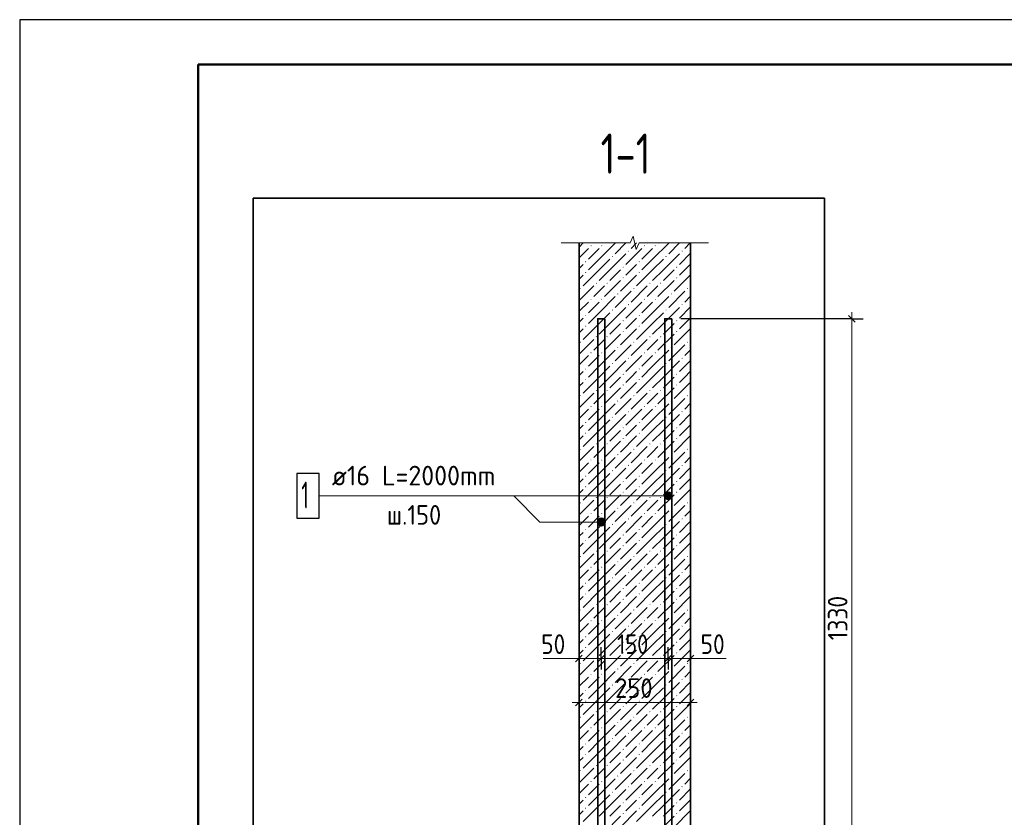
# Model space of a CAD drawing. Header units: millimetres. Extents: x 0 to 42000, y 0 to 29700.
# Tile 3 of 12: x 0 to 11031, y 20767 to 29700. Entities that reach past the tile are written whole.
import ezdxf

# ---------------------------------------------------------------- set-up
doc = ezdxf.new("R2010")
doc.units = ezdxf.units.MM
for name, color, linetype, lineweight in [('Standard', 7, 'Continuous', 25), ('Выпуски арматуры Г-обр.', 52, 'Continuous', 25), ('ЖБ Пилон', 7, 'Continuous', 35), ('Размерная линия_ общее', 7, 'Continuous', 13), ('Текст_ общее', 7, 'Continuous', 25)]:
    doc.layers.add(name, color=color, linetype=linetype, lineweight=lineweight)
doc.styles.add('ISOCPEUR', font='txt')

msp = doc.modelspace()

# ---------------------------------------------------------------- hatches: boundary and pattern name
at = {"layer": 'Standard', "linetype": 'Continuous', "lineweight": 13, "transparency": 33554687}
for points in [[(7227, 24344), (7227, 24389), (7221, 24366)], [(7227, 24389), (7243, 24327), (7243, 24405)], [(7227, 24389), (7227, 24344), (7243, 24327)], [(7243, 24405), (7266, 24321), (7266, 24411)], [(7243, 24405), (7243, 24327), (7266, 24321)], [(7266, 24411), (7266, 24321), (7288, 24327)], [(7266, 24411), (7288, 24327), (7288, 24405)], [(7288, 24405), (7288, 24327), (7305, 24344)], [(7288, 24405), (7305, 24344), (7305, 24389)], [(7305, 24389), (7305, 24344), (7311, 24366)], [(6477, 24051), (6477, 24096), (6471, 24074)], [(6477, 24096), (6493, 24035), (6493, 24112)], [(6477, 24096), (6477, 24051), (6493, 24035)], [(6493, 24112), (6516, 24029), (6516, 24119)], [(6493, 24112), (6493, 24035), (6516, 24029)], [(6516, 24119), (6516, 24029), (6538, 24035)], [(6516, 24119), (6538, 24035), (6538, 24112)], [(6538, 24112), (6538, 24035), (6555, 24051)], [(6538, 24112), (6555, 24051), (6555, 24096)], [(6555, 24096), (6555, 24051), (6561, 24074)]]:
    msp.add_hatch(color=7, dxfattribs=at).paths.add_polyline_path(points)
at = {"layer": 'ЖБ Пилон', "linetype": 'Continuous', "lineweight": 18, "transparency": 33554687}
for points in [[(6394, 27168), (6401, 27175), (6407, 27168), (6401, 27162)], [(6514, 27168), (6521, 27175), (6527, 27168), (6521, 27162)], [(6994, 27168), (7001, 27175), (7007, 27168), (7001, 27162)], [(7114, 27168), (7121, 27175), (7127, 27168), (7121, 27162)], [(6634, 27048), (6641, 27055), (6647, 27048), (6641, 27042)], [(6814, 27108), (6821, 27115), (6827, 27108), (6821, 27102)], [(7234, 27048), (7241, 27055), (7247, 27048), (7241, 27042)], [(7414, 27108), (7421, 27115), (7427, 27108), (7421, 27102)], [(6334, 26988), (6341, 26995), (6347, 26988), (6341, 26982)], [(6754, 26928), (6761, 26935), (6767, 26928), (6761, 26922)], [(6934, 26988), (6941, 26995), (6947, 26988), (6941, 26982)], [(7354, 26928), (7361, 26935), (7367, 26928), (7361, 26922)], [(6334, 26868), (6341, 26875), (6347, 26868), (6341, 26862)], [(6754, 26808), (6761, 26815), (6767, 26808), (6761, 26802)], [(6934, 26868), (6941, 26875), (6947, 26868), (6941, 26862)], [(7354, 26808), (7361, 26815), (7367, 26808), (7361, 26802)], [(6274, 26688), (6281, 26695), (6287, 26688), (6281, 26682)], [(6454, 26748), (6461, 26755), (6467, 26748), (6461, 26742)], [(6574, 26748), (6581, 26755), (6587, 26748), (6581, 26742)], [(6874, 26688), (6881, 26695), (6887, 26688), (6881, 26682)], [(7054, 26748), (7061, 26755), (7067, 26748), (7061, 26742)], [(7174, 26748), (7181, 26755), (7187, 26748), (7181, 26742)], [(7474, 26688), (7481, 26695), (7487, 26688), (7481, 26682)], [(6694, 26628), (6701, 26635), (6707, 26628), (6701, 26622)], [(7294, 26628), (7301, 26635), (7307, 26628), (7301, 26622)], [(6394, 26568), (6401, 26575), (6407, 26568), (6401, 26562)], [(6514, 26568), (6521, 26575), (6527, 26568), (6521, 26562)], [(6814, 26508), (6821, 26515), (6827, 26508), (6821, 26502)], [(6994, 26568), (7001, 26575), (7007, 26568), (7001, 26562)], [(7114, 26568), (7121, 26575), (7127, 26568), (7121, 26562)], [(7414, 26508), (7421, 26515), (7427, 26508), (7421, 26502)], [(6334, 26388), (6341, 26395), (6347, 26388), (6341, 26382)], [(6634, 26448), (6641, 26455), (6647, 26448), (6641, 26442)], [(6934, 26388), (6941, 26395), (6947, 26388), (6941, 26382)], [(7234, 26448), (7241, 26455), (7247, 26448), (7241, 26442)], [(6334, 26268), (6341, 26275), (6347, 26268), (6341, 26262)], [(6754, 26328), (6761, 26335), (6767, 26328), (6761, 26322)], [(6934, 26268), (6941, 26275), (6947, 26268), (6941, 26262)], [(7354, 26328), (7361, 26335), (7367, 26328), (7361, 26322)], [(6454, 26148), (6461, 26155), (6467, 26148), (6461, 26142)], [(6574, 26148), (6581, 26155), (6587, 26148), (6581, 26142)], [(6754, 26208), (6761, 26215), (6767, 26208), (6761, 26202)], [(7054, 26148), (7061, 26155), (7067, 26148), (7061, 26142)], [(7174, 26148), (7181, 26155), (7187, 26148), (7181, 26142)], [(7354, 26208), (7361, 26215), (7367, 26208), (7361, 26202)], [(6274, 26088), (6281, 26095), (6287, 26088), (6281, 26082)], [(6694, 26028), (6701, 26035), (6707, 26028), (6701, 26022)], [(6874, 26088), (6881, 26095), (6887, 26088), (6881, 26082)], [(7294, 26028), (7301, 26035), (7307, 26028), (7301, 26022)], [(7474, 26088), (7481, 26095), (7487, 26088), (7481, 26082)], [(6394, 25968), (6401, 25975), (6407, 25968), (6401, 25962)], [(6514, 25968), (6521, 25975), (6527, 25968), (6521, 25962)], [(6994, 25968), (7001, 25975), (7007, 25968), (7001, 25962)], [(7114, 25968), (7121, 25975), (7127, 25968), (7121, 25962)], [(6634, 25848), (6641, 25855), (6647, 25848), (6641, 25842)], [(6814, 25908), (6821, 25915), (6827, 25908), (6821, 25902)], [(7234, 25848), (7241, 25855), (7247, 25848), (7241, 25842)], [(7414, 25908), (7421, 25915), (7427, 25908), (7421, 25902)], [(6334, 25788), (6341, 25795), (6347, 25788), (6341, 25782)], [(6754, 25728), (6761, 25735), (6767, 25728), (6761, 25722)], [(6934, 25788), (6941, 25795), (6947, 25788), (6941, 25782)], [(7354, 25728), (7361, 25735), (7367, 25728), (7361, 25722)], [(6334, 25668), (6341, 25675), (6347, 25668), (6341, 25662)], [(6754, 25608), (6761, 25615), (6767, 25608), (6761, 25602)], [(6934, 25668), (6941, 25675), (6947, 25668), (6941, 25662)], [(7354, 25608), (7361, 25615), (7367, 25608), (7361, 25602)], [(6274, 25488), (6281, 25495), (6287, 25488), (6281, 25482)], [(6454, 25548), (6461, 25555), (6467, 25548), (6461, 25542)], [(6574, 25548), (6581, 25555), (6587, 25548), (6581, 25542)], [(6874, 25488), (6881, 25495), (6887, 25488), (6881, 25482)], [(7054, 25548), (7061, 25555), (7067, 25548), (7061, 25542)], [(7174, 25548), (7181, 25555), (7187, 25548), (7181, 25542)], [(7474, 25488), (7481, 25495), (7487, 25488), (7481, 25482)], [(6394, 25368), (6401, 25375), (6407, 25368), (6401, 25362)], [(6514, 25368), (6521, 25375), (6527, 25368), (6521, 25362)], [(6694, 25428), (6701, 25435), (6707, 25428), (6701, 25422)], [(6994, 25368), (7001, 25375), (7007, 25368), (7001, 25362)], [(7114, 25368), (7121, 25375), (7127, 25368), (7121, 25362)], [(7294, 25428), (7301, 25435), (7307, 25428), (7301, 25422)], [(6814, 25308), (6821, 25315), (6827, 25308), (6821, 25302)], [(7414, 25308), (7421, 25315), (7427, 25308), (7421, 25302)], [(6334, 25188), (6341, 25195), (6347, 25188), (6341, 25182)], [(6634, 25248), (6641, 25255), (6647, 25248), (6641, 25242)], [(6934, 25188), (6941, 25195), (6947, 25188), (6941, 25182)], [(7234, 25248), (7241, 25255), (7247, 25248), (7241, 25242)], [(6334, 25068), (6341, 25075), (6347, 25068), (6341, 25062)], [(6754, 25128), (6761, 25135), (6767, 25128), (6761, 25122)], [(6934, 25068), (6941, 25075), (6947, 25068), (6941, 25062)], [(7354, 25128), (7361, 25135), (7367, 25128), (7361, 25122)], [(6454, 24948), (6461, 24955), (6467, 24948), (6461, 24942)], [(6574, 24948), (6581, 24955), (6587, 24948), (6581, 24942)], [(6754, 25008), (6761, 25015), (6767, 25008), (6761, 25002)], [(7054, 24948), (7061, 24955), (7067, 24948), (7061, 24942)], [(7174, 24948), (7181, 24955), (7187, 24948), (7181, 24942)], [(7354, 25008), (7361, 25015), (7367, 25008), (7361, 25002)], [(6274, 24888), (6281, 24895), (6287, 24888), (6281, 24882)], [(6694, 24828), (6701, 24835), (6707, 24828), (6701, 24822)], [(6874, 24888), (6881, 24895), (6887, 24888), (6881, 24882)], [(7294, 24828), (7301, 24835), (7307, 24828), (7301, 24822)], [(7474, 24888), (7481, 24895), (7487, 24888), (7481, 24882)], [(6394, 24768), (6401, 24775), (6407, 24768), (6401, 24762)], [(6514, 24768), (6521, 24775), (6527, 24768), (6521, 24762)], [(6814, 24708), (6821, 24715), (6827, 24708), (6821, 24702)], [(6994, 24768), (7001, 24775), (7007, 24768), (7001, 24762)], [(7114, 24768), (7121, 24775), (7127, 24768), (7121, 24762)], [(7414, 24708), (7421, 24715), (7427, 24708), (7421, 24702)], [(6634, 24648), (6641, 24655), (6647, 24648), (6641, 24642)], [(7234, 24648), (7241, 24655), (7247, 24648), (7241, 24642)], [(6334, 24588), (6341, 24595), (6347, 24588), (6341, 24582)], [(6754, 24528), (6761, 24535), (6767, 24528), (6761, 24522)], [(6934, 24588), (6941, 24595), (6947, 24588), (6941, 24582)], [(7354, 24528), (7361, 24535), (7367, 24528), (7361, 24522)], [(6334, 24468), (6341, 24475), (6347, 24468), (6341, 24462)], [(6754, 24408), (6761, 24415), (6767, 24408), (6761, 24402)], [(6934, 24468), (6941, 24475), (6947, 24468), (6941, 24462)], [(7354, 24408), (7361, 24415), (7367, 24408), (7361, 24402)], [(6274, 24288), (6281, 24295), (6287, 24288), (6281, 24282)], [(6454, 24348), (6461, 24355), (6467, 24348), (6461, 24342)], [(6574, 24348), (6581, 24355), (6587, 24348), (6581, 24342)], [(6874, 24288), (6881, 24295), (6887, 24288), (6881, 24282)], [(7054, 24348), (7061, 24355), (7067, 24348), (7061, 24342)], [(7174, 24348), (7181, 24355), (7187, 24348), (7181, 24342)], [(7474, 24288), (7481, 24295), (7487, 24288), (7481, 24282)], [(6394, 24168), (6401, 24175), (6407, 24168), (6401, 24162)], [(6514, 24168), (6521, 24175), (6527, 24168), (6521, 24162)], [(6694, 24228), (6701, 24235), (6707, 24228), (6701, 24222)], [(6994, 24168), (7001, 24175), (7007, 24168), (7001, 24162)], [(7114, 24168), (7121, 24175), (7127, 24168), (7121, 24162)], [(7294, 24228), (7301, 24235), (7307, 24228), (7301, 24222)], [(6634, 24048), (6641, 24055), (6647, 24048), (6641, 24042)], [(6814, 24108), (6821, 24115), (6827, 24108), (6821, 24102)], [(7234, 24048), (7241, 24055), (7247, 24048), (7241, 24042)], [(7414, 24108), (7421, 24115), (7427, 24108), (7421, 24102)], [(6334, 23988), (6341, 23995), (6347, 23988), (6341, 23982)], [(6934, 23988), (6941, 23995), (6947, 23988), (6941, 23982)], [(6334, 23868), (6341, 23875), (6347, 23868), (6341, 23862)], [(6754, 23928), (6761, 23935), (6767, 23928), (6761, 23922)], [(6934, 23868), (6941, 23875), (6947, 23868), (6941, 23862)], [(7354, 23928), (7361, 23935), (7367, 23928), (7361, 23922)], [(6454, 23748), (6461, 23755), (6467, 23748), (6461, 23742)], [(6574, 23748), (6581, 23755), (6587, 23748), (6581, 23742)], [(6754, 23808), (6761, 23815), (6767, 23808), (6761, 23802)], [(7054, 23748), (7061, 23755), (7067, 23748), (7061, 23742)], [(7174, 23748), (7181, 23755), (7187, 23748), (7181, 23742)], [(7354, 23808), (7361, 23815), (7367, 23808), (7361, 23802)], [(6274, 23688), (6281, 23695), (6287, 23688), (6281, 23682)], [(6694, 23628), (6701, 23635), (6707, 23628), (6701, 23622)], [(6874, 23688), (6881, 23695), (6887, 23688), (6881, 23682)], [(7294, 23628), (7301, 23635), (7307, 23628), (7301, 23622)], [(7474, 23688), (7481, 23695), (7487, 23688), (7481, 23682)], [(6394, 23568), (6401, 23575), (6407, 23568), (6401, 23562)], [(6514, 23568), (6521, 23575), (6527, 23568), (6521, 23562)], [(6814, 23508), (6821, 23515), (6827, 23508), (6821, 23502)], [(6994, 23568), (7001, 23575), (7007, 23568), (7001, 23562)], [(7114, 23568), (7121, 23575), (7127, 23568), (7121, 23562)], [(7414, 23508), (7421, 23515), (7427, 23508), (7421, 23502)], [(6334, 23388), (6341, 23395), (6347, 23388), (6341, 23382)], [(6634, 23448), (6641, 23455), (6647, 23448), (6641, 23442)], [(6934, 23388), (6941, 23395), (6947, 23388), (6941, 23382)], [(7234, 23448), (7241, 23455), (7247, 23448), (7241, 23442)], [(6334, 23268), (6341, 23275), (6347, 23268), (6341, 23262)], [(6754, 23328), (6761, 23335), (6767, 23328), (6761, 23322)], [(6934, 23268), (6941, 23275), (6947, 23268), (6941, 23262)], [(7354, 23328), (7361, 23335), (7367, 23328), (7361, 23322)], [(6754, 23208), (6761, 23215), (6767, 23208), (6761, 23202)], [(7354, 23208), (7361, 23215), (7367, 23208), (7361, 23202)], [(6274, 23088), (6281, 23095), (6287, 23088), (6281, 23082)], [(6454, 23148), (6461, 23155), (6467, 23148), (6461, 23142)], [(6574, 23148), (6581, 23155), (6587, 23148), (6581, 23142)], [(6874, 23088), (6881, 23095), (6887, 23088), (6881, 23082)], [(7054, 23148), (7061, 23155), (7067, 23148), (7061, 23142)], [(7174, 23148), (7181, 23155), (7187, 23148), (7181, 23142)], [(7474, 23088), (7481, 23095), (7487, 23088), (7481, 23082)], [(6394, 22968), (6401, 22975), (6407, 22968), (6401, 22962)], [(6514, 22968), (6521, 22975), (6527, 22968), (6521, 22962)], [(6694, 23028), (6701, 23035), (6707, 23028), (6701, 23022)], [(6994, 22968), (7001, 22975), (7007, 22968), (7001, 22962)], [(7114, 22968), (7121, 22975), (7127, 22968), (7121, 22962)], [(7294, 23028), (7301, 23035), (7307, 23028), (7301, 23022)], [(6634, 22848), (6641, 22855), (6647, 22848), (6641, 22842)], [(6814, 22908), (6821, 22915), (6827, 22908), (6821, 22902)], [(7234, 22848), (7241, 22855), (7247, 22848), (7241, 22842)], [(7414, 22908), (7421, 22915), (7427, 22908), (7421, 22902)], [(6334, 22788), (6341, 22795), (6347, 22788), (6341, 22782)], [(6754, 22728), (6761, 22735), (6767, 22728), (6761, 22722)], [(6934, 22788), (6941, 22795), (6947, 22788), (6941, 22782)], [(7354, 22728), (7361, 22735), (7367, 22728), (7361, 22722)], [(6334, 22668), (6341, 22675), (6347, 22668), (6341, 22662)], [(6754, 22608), (6761, 22615), (6767, 22608), (6761, 22602)], [(6934, 22668), (6941, 22675), (6947, 22668), (6941, 22662)], [(7354, 22608), (7361, 22615), (7367, 22608), (7361, 22602)], [(6454, 22548), (6461, 22555), (6467, 22548), (6461, 22542)], [(6574, 22548), (6581, 22555), (6587, 22548), (6581, 22542)], [(7054, 22548), (7061, 22555), (7067, 22548), (7061, 22542)], [(7174, 22548), (7181, 22555), (7187, 22548), (7181, 22542)], [(6274, 22488), (6281, 22495), (6287, 22488), (6281, 22482)], [(6694, 22428), (6701, 22435), (6707, 22428), (6701, 22422)], [(6874, 22488), (6881, 22495), (6887, 22488), (6881, 22482)], [(7294, 22428), (7301, 22435), (7307, 22428), (7301, 22422)], [(7474, 22488), (7481, 22495), (7487, 22488), (7481, 22482)], [(6394, 22368), (6401, 22375), (6407, 22368), (6401, 22362)], [(6514, 22368), (6521, 22375), (6527, 22368), (6521, 22362)], [(6814, 22308), (6821, 22315), (6827, 22308), (6821, 22302)], [(6994, 22368), (7001, 22375), (7007, 22368), (7001, 22362)], [(7114, 22368), (7121, 22375), (7127, 22368), (7121, 22362)], [(7414, 22308), (7421, 22315), (7427, 22308), (7421, 22302)], [(6334, 22188), (6341, 22195), (6347, 22188), (6341, 22182)], [(6634, 22248), (6641, 22255), (6647, 22248), (6641, 22242)], [(6934, 22188), (6941, 22195), (6947, 22188), (6941, 22182)], [(7234, 22248), (7241, 22255), (7247, 22248), (7241, 22242)], [(6334, 22068), (6341, 22075), (6347, 22068), (6341, 22062)], [(6754, 22128), (6761, 22135), (6767, 22128), (6761, 22122)], [(6934, 22068), (6941, 22075), (6947, 22068), (6941, 22062)], [(7354, 22128), (7361, 22135), (7367, 22128), (7361, 22122)], [(6454, 21948), (6461, 21955), (6467, 21948), (6461, 21942)], [(6574, 21948), (6581, 21955), (6587, 21948), (6581, 21942)], [(6754, 22008), (6761, 22015), (6767, 22008), (6761, 22002)], [(7054, 21948), (7061, 21955), (7067, 21948), (7061, 21942)], [(7174, 21948), (7181, 21955), (7187, 21948), (7181, 21942)], [(7354, 22008), (7361, 22015), (7367, 22008), (7361, 22002)], [(6274, 21888), (6281, 21895), (6287, 21888), (6281, 21882)], [(6874, 21888), (6881, 21895), (6887, 21888), (6881, 21882)], [(7474, 21888), (7481, 21895), (7487, 21888), (7481, 21882)], [(6394, 21768), (6401, 21775), (6407, 21768), (6401, 21762)], [(6514, 21768), (6521, 21775), (6527, 21768), (6521, 21762)], [(6694, 21828), (6701, 21835), (6707, 21828), (6701, 21822)], [(6994, 21768), (7001, 21775), (7007, 21768), (7001, 21762)], [(7114, 21768), (7121, 21775), (7127, 21768), (7121, 21762)], [(7294, 21828), (7301, 21835), (7307, 21828), (7301, 21822)], [(6634, 21648), (6641, 21655), (6647, 21648), (6641, 21642)], [(6814, 21708), (6821, 21715), (6827, 21708), (6821, 21702)], [(7234, 21648), (7241, 21655), (7247, 21648), (7241, 21642)], [(7414, 21708), (7421, 21715), (7427, 21708), (7421, 21702)], [(6334, 21588), (6341, 21595), (6347, 21588), (6341, 21582)], [(6754, 21528), (6761, 21535), (6767, 21528), (6761, 21522)], [(6934, 21588), (6941, 21595), (6947, 21588), (6941, 21582)], [(7354, 21528), (7361, 21535), (7367, 21528), (7361, 21522)], [(6334, 21468), (6341, 21475), (6347, 21468), (6341, 21462)], [(6754, 21408), (6761, 21415), (6767, 21408), (6761, 21402)], [(6934, 21468), (6941, 21475), (6947, 21468), (6941, 21462)], [(7354, 21408), (7361, 21415), (7367, 21408), (7361, 21402)], [(6274, 21288), (6281, 21295), (6287, 21288), (6281, 21282)], [(6454, 21348), (6461, 21355), (6467, 21348), (6461, 21342)], [(6574, 21348), (6581, 21355), (6587, 21348), (6581, 21342)], [(6874, 21288), (6881, 21295), (6887, 21288), (6881, 21282)], [(7054, 21348), (7061, 21355), (7067, 21348), (7061, 21342)], [(7174, 21348), (7181, 21355), (7187, 21348), (7181, 21342)], [(7474, 21288), (7481, 21295), (7487, 21288), (7481, 21282)], [(6694, 21228), (6701, 21235), (6707, 21228), (6701, 21222)], [(7294, 21228), (7301, 21235), (7307, 21228), (7301, 21222)], [(6394, 21168), (6401, 21175), (6407, 21168), (6401, 21162)], [(6514, 21168), (6521, 21175), (6527, 21168), (6521, 21162)], [(6814, 21108), (6821, 21115), (6827, 21108), (6821, 21102)], [(6994, 21168), (7001, 21175), (7007, 21168), (7001, 21162)], [(7114, 21168), (7121, 21175), (7127, 21168), (7121, 21162)], [(7414, 21108), (7421, 21115), (7427, 21108), (7421, 21102)], [(6334, 20988), (6341, 20995), (6347, 20988), (6341, 20982)], [(6634, 21048), (6641, 21055), (6647, 21048), (6641, 21042)], [(6934, 20988), (6941, 20995), (6947, 20988), (6941, 20982)], [(7234, 21048), (7241, 21055), (7247, 21048), (7241, 21042)], [(6334, 20868), (6341, 20875), (6347, 20868), (6341, 20862)], [(6754, 20928), (6761, 20935), (6767, 20928), (6761, 20922)], [(6934, 20868), (6941, 20875), (6947, 20868), (6941, 20862)], [(7354, 20928), (7361, 20935), (7367, 20928), (7361, 20922)], [(6754, 20808), (6761, 20815), (6767, 20808), (6761, 20802)], [(7354, 20808), (7361, 20815), (7367, 20808), (7361, 20802)]]:
    msp.add_hatch(color=7, dxfattribs=at).paths.add_polyline_path(points, flags=16)

# ---------------------------------------------------------------- linework, layer by layer
at = {"layer": 'Standard', "color": 7, "linetype": 'Continuous', "lineweight": 25, "transparency": 33554687}
msp.add_line((2000, 29200), (2000, 1058), dxfattribs=at)
at = {"layer": 'Standard', "color": 7, "linetype": 'Continuous', "lineweight": 13, "transparency": 33554687}
for p, q in [((6841, 27200), (6874, 27275)), ((6874, 27275), (6907, 27125)), ((6066, 27200), (6841, 27200)), ((6907, 27125), (6940, 27200)), ((6940, 27200), (7716, 27200)), ((7716, 27200), (7716, 27200)), ((7266, 24411), (7266, 24411)), ((7221, 24366), (7221, 24366)), ((7266, 24321), (7266, 24321)), ((7311, 24366), (7311, 24366)), ((6471, 24074), (6471, 24074)), ((6516, 24119), (6516, 24119)), ((6561, 24074), (6561, 24074)), ((6516, 24029), (6516, 24029)), ((5866, 22546), (6266, 22546)), ((7516, 22546), (7916, 22546))]:
    msp.add_line(p, q, dxfattribs=at)
at = {"layer": 'Standard', "color": 7, "linetype": 'Continuous', "lineweight": 25, "transparency": 33554687}
msp.add_lwpolyline([(0, 0), (42000, 0), (42000, 29700), (0, 29700), (0, 0)], close=True, dxfattribs=at)
at = {"layer": 'Standard', "color": 7, "linetype": 'Continuous', "lineweight": 50, "transparency": 33554687}
msp.add_lwpolyline([(2000, 29200), (41500, 29200), (41500, 500), (2000, 500), (2000, 29200)], close=True, dxfattribs=at)
at = {"layer": 'Standard', "color": 251, "linetype": 'Continuous', "lineweight": 13, "true_color": 0x656565, "transparency": 33554687}
msp.add_lwpolyline([(41500, 29200), (2000, 29200), (2000, 6000), (41500, 6000), (41500, 29200)], dxfattribs=at)
at = {"layer": 'Standard', "color": 254, "linetype": 'Continuous', "lineweight": 35, "true_color": 0xc4c4ff, "transparency": 33554687}
msp.add_lwpolyline([(2616, 14700), (9016, 14700), (9016, 27700), (2616, 27700), (2616, 14700)], dxfattribs=at)
at = {"layer": 'Standard', "color": 7, "linetype": 'Continuous', "lineweight": 13, "transparency": 33554687}
for points in [[(3350, 24366), (6878, 24366), (7266, 24366)], [(5535, 24366), (5828, 24074), (6516, 24074)]]:
    msp.add_lwpolyline(points, dxfattribs=at)
for centre in [(7266, 24366), (6516, 24074)]:
    msp.add_circle(centre, 45, dxfattribs=at)
at = {"layer": 'Выпуски арматуры Г-обр.', "color": 7, "linetype": 'Continuous', "lineweight": 35, "transparency": 33554687}
for points in [[(6556, 26350), (6556, 16350), (6476, 16350), (6476, 26350), (6556, 26350)], [(6556, 26350), (6556, 16350), (6476, 16350), (6476, 26350), (6556, 26350)], [(6556, 26350), (6556, 16350), (6476, 16350), (6476, 26350), (6556, 26350)], [(6556, 26350), (6556, 16350), (6476, 16350), (6476, 26350), (6556, 26350)], [(7306, 26350), (7306, 16350), (7226, 16350), (7226, 26350), (7306, 26350)], [(7306, 26350), (7306, 16350), (7226, 16350), (7226, 26350), (7306, 26350)], [(7306, 26350), (7306, 16350), (7226, 16350), (7226, 26350), (7306, 26350)], [(7306, 26350), (7306, 16350), (7226, 16350), (7226, 26350), (7306, 26350)]]:
    msp.add_lwpolyline(points, dxfattribs=at)
at = {"layer": 'Выпуски арматуры Г-обр.', "color": 7, "linetype": 'Continuous', "lineweight": 25, "transparency": 33554687}
msp.add_lwpolyline([(3105, 24116), (3355, 24116), (3355, 24616), (3105, 24616), (3105, 24116)], dxfattribs=at)
at = {"layer": 'ЖБ Пилон', "color": 9, "linetype": 'Continuous', "lineweight": 18, "true_color": 0xc7c7c7, "transparency": 33554687}
for p, q in [((6312, 27200), (6266, 27154)), ((6371, 27138), (6266, 27034)), ((6491, 27138), (6371, 27018)), ((6431, 27198), (6432, 27200)), ((6491, 27018), (6671, 27198)), ((6552, 27200), (6551, 27198)), ((6792, 27200), (6671, 27078)), ((6971, 27138), (6791, 26958)), ((6912, 27200), (6851, 27138)), ((7091, 27138), (6971, 27018)), ((7031, 27198), (7032, 27200)), ((7091, 27018), (7271, 27198)), ((7152, 27200), (7151, 27198)), ((7392, 27200), (7271, 27078)), ((7512, 27200), (7451, 27138)), ((6611, 26898), (6791, 27078)), ((7211, 26898), (7391, 27078)), ((7516, 27084), (7391, 26958)), ((6266, 26914), (6311, 26958)), ((6491, 27018), (6371, 26898)), ((6611, 27018), (6491, 26898)), ((6851, 26898), (6911, 26958)), ((7091, 27018), (6971, 26898)), ((7211, 27018), (7091, 26898)), ((7451, 26898), (7511, 26958)), ((6311, 26838), (6266, 26794)), ((6491, 26898), (6311, 26718)), ((6611, 26898), (6491, 26778)), ((6731, 26898), (6611, 26778)), ((6911, 26838), (6731, 26658)), ((6791, 26838), (6851, 26898)), ((7091, 26898), (6911, 26718)), ((7211, 26898), (7091, 26778)), ((7331, 26898), (7211, 26778)), ((7511, 26838), (7331, 26658)), ((7391, 26838), (7451, 26898)), ((6431, 26718), (6266, 26554)), ((6491, 26658), (6551, 26718)), ((6731, 26778), (6551, 26598)), ((7031, 26718), (6851, 26538)), ((7091, 26658), (7151, 26718)), ((7331, 26778), (7151, 26598)), ((7516, 26724), (7511, 26718)), ((6431, 26598), (6491, 26658)), ((6491, 26418), (6671, 26598)), ((6851, 26658), (6671, 26478)), ((7031, 26598), (7091, 26658)), ((7091, 26418), (7271, 26598)), ((7451, 26658), (7271, 26478)), ((7516, 26604), (7451, 26538)), ((6371, 26538), (6266, 26434)), ((6491, 26538), (6371, 26418)), ((6611, 26298), (6791, 26478)), ((6971, 26538), (6791, 26358)), ((7091, 26538), (6971, 26418)), ((7211, 26298), (7391, 26478)), ((7516, 26484), (7391, 26358)), ((6491, 26418), (6371, 26298)), ((6611, 26418), (6491, 26298)), ((7091, 26418), (6971, 26298)), ((7211, 26418), (7091, 26298)), ((6266, 26314), (6311, 26358)), ((6491, 26298), (6311, 26118)), ((6611, 26298), (6491, 26178)), ((6731, 26298), (6611, 26178)), ((6791, 26238), (6851, 26298)), ((6851, 26298), (6911, 26358)), ((7091, 26298), (6911, 26118)), ((7211, 26298), (7091, 26178)), ((7331, 26298), (7211, 26178)), ((7391, 26238), (7451, 26298)), ((7451, 26298), (7511, 26358)), ((6311, 26238), (6266, 26194)), ((6731, 26178), (6551, 25998)), ((6911, 26238), (6731, 26058)), ((7331, 26178), (7151, 25998)), ((7511, 26238), (7331, 26058)), ((6431, 26118), (6266, 25954)), ((6431, 25998), (6491, 26058)), ((6491, 26058), (6551, 26118)), ((6851, 26058), (6671, 25878)), ((7031, 26118), (6851, 25938)), ((7031, 25998), (7091, 26058)), ((7091, 26058), (7151, 26118)), ((7451, 26058), (7271, 25878)), ((7516, 26124), (7511, 26118)), ((6371, 25938), (6266, 25834)), ((6491, 25938), (6371, 25818)), ((6491, 25818), (6671, 25998)), ((6971, 25938), (6791, 25758)), ((7091, 25938), (6971, 25818)), ((7091, 25818), (7271, 25998)), ((7516, 26004), (7451, 25938)), ((6491, 25818), (6371, 25698)), ((6611, 25818), (6491, 25698)), ((6611, 25698), (6791, 25878)), ((7091, 25818), (6971, 25698)), ((7211, 25818), (7091, 25698)), ((7211, 25698), (7391, 25878)), ((7516, 25884), (7391, 25758)), ((6266, 25714), (6311, 25758)), ((6851, 25698), (6911, 25758)), ((7451, 25698), (7511, 25758)), ((6311, 25638), (6266, 25594)), ((6491, 25698), (6311, 25518)), ((6611, 25698), (6491, 25578)), ((6731, 25698), (6611, 25578)), ((6911, 25638), (6731, 25458)), ((6791, 25638), (6851, 25698)), ((7091, 25698), (6911, 25518)), ((7211, 25698), (7091, 25578)), ((7331, 25698), (7211, 25578)), ((7511, 25638), (7331, 25458)), ((7391, 25638), (7451, 25698)), ((6431, 25518), (6266, 25354)), ((6491, 25458), (6551, 25518)), ((6731, 25578), (6551, 25398)), ((7031, 25518), (6851, 25338)), ((7091, 25458), (7151, 25518)), ((7331, 25578), (7151, 25398)), ((7516, 25524), (7511, 25518)), ((6431, 25398), (6491, 25458)), ((6491, 25218), (6671, 25398)), ((6851, 25458), (6671, 25278)), ((7031, 25398), (7091, 25458)), ((7091, 25218), (7271, 25398)), ((7451, 25458), (7271, 25278)), ((7516, 25404), (7451, 25338)), ((6371, 25338), (6266, 25234)), ((6491, 25338), (6371, 25218)), ((6611, 25098), (6791, 25278)), ((6971, 25338), (6791, 25158)), ((7091, 25338), (6971, 25218)), ((7211, 25098), (7391, 25278)), ((7516, 25284), (7391, 25158)), ((6266, 25114), (6311, 25158)), ((6491, 25218), (6371, 25098)), ((6611, 25218), (6491, 25098)), ((6851, 25098), (6911, 25158)), ((7091, 25218), (6971, 25098)), ((7211, 25218), (7091, 25098)), ((7451, 25098), (7511, 25158)), ((6491, 25098), (6311, 24918)), ((6611, 25098), (6491, 24978)), ((6731, 25098), (6611, 24978)), ((6791, 25038), (6851, 25098)), ((7091, 25098), (6911, 24918)), ((7211, 25098), (7091, 24978)), ((7331, 25098), (7211, 24978)), ((7391, 25038), (7451, 25098)), ((6311, 25038), (6266, 24994)), ((6731, 24978), (6551, 24798)), ((6911, 25038), (6731, 24858)), ((7331, 24978), (7151, 24798)), ((7511, 25038), (7331, 24858)), ((6431, 24918), (6266, 24754)), ((6431, 24798), (6491, 24858)), ((6491, 24858), (6551, 24918)), ((6851, 24858), (6671, 24678)), ((7031, 24918), (6851, 24738)), ((7031, 24798), (7091, 24858)), ((7091, 24858), (7151, 24918)), ((7451, 24858), (7271, 24678)), ((7516, 24924), (7511, 24918)), ((6371, 24738), (6266, 24634)), ((6491, 24738), (6371, 24618)), ((6491, 24618), (6671, 24798)), ((6971, 24738), (6791, 24558)), ((7091, 24738), (6971, 24618)), ((7091, 24618), (7271, 24798)), ((7516, 24804), (7451, 24738)), ((6491, 24618), (6371, 24498)), ((6611, 24618), (6491, 24498)), ((6611, 24498), (6791, 24678)), ((7091, 24618), (6971, 24498)), ((7211, 24618), (7091, 24498)), ((7211, 24498), (7391, 24678)), ((7516, 24684), (7391, 24558)), ((6266, 24514), (6311, 24558)), ((6491, 24498), (6311, 24318)), ((6611, 24498), (6491, 24378)), ((6731, 24498), (6611, 24378)), ((6791, 24438), (6851, 24498)), ((6851, 24498), (6911, 24558)), ((7091, 24498), (6911, 24318)), ((7211, 24498), (7091, 24378)), ((7331, 24498), (7211, 24378)), ((7391, 24438), (7451, 24498)), ((7451, 24498), (7511, 24558)), ((6311, 24438), (6266, 24394)), ((6731, 24378), (6551, 24198)), ((6911, 24438), (6731, 24258)), ((7331, 24378), (7151, 24198)), ((7511, 24438), (7331, 24258)), ((6431, 24318), (6266, 24154)), ((6491, 24258), (6551, 24318)), ((7031, 24318), (6851, 24138)), ((7091, 24258), (7151, 24318)), ((7516, 24324), (7511, 24318)), ((6431, 24198), (6491, 24258)), ((6491, 24018), (6671, 24198)), ((6851, 24258), (6671, 24078)), ((7031, 24198), (7091, 24258)), ((7091, 24018), (7271, 24198)), ((7451, 24258), (7271, 24078)), ((7516, 24204), (7451, 24138)), ((6371, 24138), (6266, 24034)), ((6491, 24138), (6371, 24018)), ((6611, 23898), (6791, 24078)), ((6971, 24138), (6791, 23958)), ((7091, 24138), (6971, 24018)), ((7211, 23898), (7391, 24078)), ((7516, 24084), (7391, 23958)), ((6266, 23914), (6311, 23958)), ((6491, 24018), (6371, 23898)), ((6611, 24018), (6491, 23898)), ((6851, 23898), (6911, 23958)), ((7091, 24018), (6971, 23898)), ((7211, 24018), (7091, 23898)), ((7451, 23898), (7511, 23958)), ((6311, 23838), (6266, 23794)), ((6491, 23898), (6311, 23718)), ((6611, 23898), (6491, 23778)), ((6731, 23898), (6611, 23778)), ((6911, 23838), (6731, 23658)), ((6791, 23838), (6851, 23898)), ((7091, 23898), (6911, 23718)), ((7211, 23898), (7091, 23778)), ((7331, 23898), (7211, 23778)), ((7511, 23838), (7331, 23658)), ((7391, 23838), (7451, 23898)), ((6431, 23718), (6266, 23554)), ((6491, 23658), (6551, 23718)), ((6731, 23778), (6551, 23598)), ((7031, 23718), (6851, 23538)), ((7091, 23658), (7151, 23718)), ((7331, 23778), (7151, 23598)), ((7516, 23724), (7511, 23718)), ((6431, 23598), (6491, 23658)), ((6851, 23658), (6671, 23478)), ((7031, 23598), (7091, 23658)), ((7451, 23658), (7271, 23478)), ((6371, 23538), (6266, 23434)), ((6491, 23538), (6371, 23418)), ((6491, 23418), (6671, 23598)), ((6971, 23538), (6791, 23358)), ((7091, 23538), (6971, 23418)), ((7091, 23418), (7271, 23598)), ((7516, 23604), (7451, 23538)), ((6491, 23418), (6371, 23298)), ((6611, 23418), (6491, 23298)), ((6611, 23298), (6791, 23478)), ((7091, 23418), (6971, 23298)), ((7211, 23418), (7091, 23298)), ((7211, 23298), (7391, 23478)), ((7516, 23484), (7391, 23358)), ((6266, 23314), (6311, 23358)), ((6491, 23298), (6311, 23118)), ((6611, 23298), (6491, 23178)), ((6731, 23298), (6611, 23178)), ((6791, 23238), (6851, 23298)), ((6851, 23298), (6911, 23358)), ((7091, 23298), (6911, 23118)), ((7211, 23298), (7091, 23178)), ((7331, 23298), (7211, 23178)), ((7391, 23238), (7451, 23298)), ((7451, 23298), (7511, 23358)), ((6311, 23238), (6266, 23194)), ((6731, 23178), (6551, 22998)), ((6911, 23238), (6731, 23058)), ((7331, 23178), (7151, 22998)), ((7511, 23238), (7331, 23058)), ((6431, 23118), (6266, 22954)), ((6431, 22998), (6491, 23058)), ((6491, 23058), (6551, 23118)), ((6851, 23058), (6671, 22878)), ((7031, 23118), (6851, 22938)), ((7031, 22998), (7091, 23058)), ((7091, 23058), (7151, 23118)), ((7451, 23058), (7271, 22878)), ((7516, 23124), (7511, 23118)), ((6491, 22818), (6671, 22998)), ((7091, 22818), (7271, 22998)), ((7516, 23004), (7451, 22938)), ((6371, 22938), (6266, 22834)), ((6491, 22938), (6371, 22818)), ((6611, 22698), (6791, 22878)), ((6971, 22938), (6791, 22758)), ((7091, 22938), (6971, 22818)), ((7211, 22698), (7391, 22878)), ((7516, 22884), (7391, 22758)), ((6266, 22714), (6311, 22758)), ((6491, 22818), (6371, 22698)), ((6611, 22818), (6491, 22698)), ((6851, 22698), (6911, 22758)), ((7091, 22818), (6971, 22698)), ((7211, 22818), (7091, 22698)), ((7451, 22698), (7511, 22758)), ((6311, 22638), (6266, 22594)), ((6491, 22698), (6311, 22518)), ((6611, 22698), (6491, 22578)), ((6731, 22698), (6611, 22578)), ((6911, 22638), (6731, 22458)), ((6791, 22638), (6851, 22698)), ((7091, 22698), (6911, 22518)), ((7211, 22698), (7091, 22578)), ((7331, 22698), (7211, 22578)), ((7511, 22638), (7331, 22458)), ((7391, 22638), (7451, 22698)), ((6431, 22518), (6266, 22354)), ((6491, 22458), (6551, 22518)), ((6731, 22578), (6551, 22398)), ((7031, 22518), (6851, 22338)), ((7091, 22458), (7151, 22518)), ((7331, 22578), (7151, 22398)), ((7516, 22524), (7511, 22518)), ((6431, 22398), (6491, 22458)), ((6491, 22218), (6671, 22398)), ((6851, 22458), (6671, 22278)), ((7031, 22398), (7091, 22458)), ((7091, 22218), (7271, 22398)), ((7451, 22458), (7271, 22278)), ((7516, 22404), (7451, 22338)), ((6371, 22338), (6266, 22234)), ((6491, 22338), (6371, 22218)), ((6971, 22338), (6791, 22158)), ((7091, 22338), (6971, 22218)), ((7516, 22284), (7391, 22158)), ((6491, 22218), (6371, 22098)), ((6611, 22218), (6491, 22098)), ((6611, 22098), (6791, 22278)), ((7091, 22218), (6971, 22098)), ((7211, 22218), (7091, 22098)), ((7211, 22098), (7391, 22278)), ((6266, 22114), (6311, 22158)), ((6491, 22098), (6311, 21918)), ((6611, 22098), (6491, 21978)), ((6731, 22098), (6611, 21978)), ((6791, 22038), (6851, 22098)), ((6851, 22098), (6911, 22158)), ((7091, 22098), (6911, 21918)), ((7211, 22098), (7091, 21978)), ((7331, 22098), (7211, 21978)), ((7391, 22038), (7451, 22098)), ((7451, 22098), (7511, 22158)), ((6311, 22038), (6266, 21994)), ((6731, 21978), (6551, 21798)), ((6911, 22038), (6731, 21858)), ((7331, 21978), (7151, 21798)), ((7511, 22038), (7331, 21858)), ((6431, 21918), (6266, 21754)), ((6431, 21798), (6491, 21858)), ((6491, 21858), (6551, 21918)), ((6851, 21858), (6671, 21678)), ((7031, 21918), (6851, 21738)), ((7031, 21798), (7091, 21858)), ((7091, 21858), (7151, 21918)), ((7451, 21858), (7271, 21678)), ((7516, 21924), (7511, 21918)), ((6371, 21738), (6266, 21634)), ((6491, 21738), (6371, 21618)), ((6491, 21618), (6671, 21798)), ((6971, 21738), (6791, 21558)), ((7091, 21738), (6971, 21618)), ((7091, 21618), (7271, 21798)), ((7516, 21804), (7451, 21738)), ((6611, 21498), (6791, 21678)), ((7211, 21498), (7391, 21678)), ((7516, 21684), (7391, 21558)), ((6266, 21514), (6311, 21558)), ((6491, 21618), (6371, 21498)), ((6611, 21618), (6491, 21498)), ((6851, 21498), (6911, 21558)), ((7091, 21618), (6971, 21498)), ((7211, 21618), (7091, 21498)), ((7451, 21498), (7511, 21558)), ((6311, 21438), (6266, 21394)), ((6491, 21498), (6311, 21318)), ((6611, 21498), (6491, 21378)), ((6731, 21498), (6611, 21378)), ((6911, 21438), (6731, 21258)), ((6791, 21438), (6851, 21498)), ((7091, 21498), (6911, 21318)), ((7211, 21498), (7091, 21378)), ((7331, 21498), (7211, 21378)), ((7511, 21438), (7331, 21258)), ((7391, 21438), (7451, 21498)), ((6431, 21318), (6266, 21154)), ((6491, 21258), (6551, 21318)), ((6731, 21378), (6551, 21198)), ((7031, 21318), (6851, 21138)), ((7091, 21258), (7151, 21318)), ((7331, 21378), (7151, 21198)), ((7516, 21324), (7511, 21318)), ((6431, 21198), (6491, 21258)), ((6491, 21018), (6671, 21198)), ((6851, 21258), (6671, 21078)), ((7031, 21198), (7091, 21258)), ((7091, 21018), (7271, 21198)), ((7451, 21258), (7271, 21078)), ((7516, 21204), (7451, 21138)), ((6371, 21138), (6266, 21034)), ((6491, 21138), (6371, 21018)), ((6611, 20898), (6791, 21078)), ((6971, 21138), (6791, 20958)), ((7091, 21138), (6971, 21018)), ((7211, 20898), (7391, 21078)), ((7516, 21084), (7391, 20958)), ((6266, 20914), (6311, 20958)), ((6491, 21018), (6371, 20898)), ((6611, 21018), (6491, 20898)), ((6851, 20898), (6911, 20958)), ((7091, 21018), (6971, 20898)), ((7211, 21018), (7091, 20898)), ((7451, 20898), (7511, 20958)), ((6491, 20898), (6311, 20718)), ((6611, 20898), (6491, 20778)), ((6731, 20898), (6611, 20778)), ((6791, 20838), (6851, 20898)), ((7091, 20898), (6911, 20718)), ((7211, 20898), (7091, 20778)), ((7331, 20898), (7211, 20778)), ((7391, 20838), (7451, 20898)), ((6311, 20838), (6266, 20794)), ((6731, 20778), (6551, 20598)), ((6911, 20838), (6731, 20658)), ((7331, 20778), (7151, 20598)), ((7511, 20838), (7331, 20658))]:
    msp.add_line(p, q, dxfattribs=at)
at = {"layer": 'ЖБ Пилон', "color": 7, "linetype": 'Continuous', "lineweight": 35, "transparency": 33554687}
for p, q in [((6266, 27200), (6266, 19700)), ((7516, 19700), (7516, 27200))]:
    msp.add_line(p, q, dxfattribs=at)
at = {"layer": 'Размерная линия_ общее', "color": 7, "linetype": 'Continuous', "lineweight": 25, "transparency": 33554687}
for p, q in [((9286, 26387), (9361, 26312)), ((6303, 22583), (6228, 22508)), ((6553, 22583), (6478, 22508)), ((7303, 22583), (7228, 22508)), ((7553, 22583), (7478, 22508)), ((6228, 22016), (6303, 22091)), ((7478, 22016), (7553, 22091))]:
    msp.add_line(p, q, dxfattribs=at)
at = {"layer": 'Размерная линия_ общее', "color": 7, "linetype": 'Continuous', "lineweight": 13, "transparency": 33554687}
for p, q in [((9324, 26350), (9324, 26425)), ((6266, 22546), (6191, 22546)), ((6516, 22546), (6266, 22546)), ((7266, 22546), (6516, 22546)), ((7516, 22546), (7266, 22546)), ((7516, 22546), (7591, 22546)), ((6266, 22054), (6191, 22054)), ((6266, 22054), (7516, 22054)), ((7516, 22054), (7591, 22054))]:
    msp.add_line(p, q, dxfattribs=at)
at = {"layer": 'Размерная линия_ общее', "color": 253, "linetype": 'Continuous', "lineweight": -3, "true_color": 0xa0a0a0, "transparency": 33554687}
for p, q in [((9324, 26350), (7406, 26350)), ((9324, 26350), (9199, 26350)), ((9324, 26350), (9449, 26350)), ((6266, 22546), (6266, 22671)), ((6516, 22546), (6516, 22671)), ((7266, 22546), (7266, 22671)), ((7516, 22546), (7516, 22671)), ((6266, 22546), (6266, 22421)), ((6266, 22546), (6266, 22546)), ((6516, 22546), (6516, 22421)), ((6516, 22546), (6516, 22546)), ((7266, 22546), (7266, 22421)), ((7266, 22546), (7266, 22546)), ((7516, 22546), (7516, 22421)), ((7516, 22546), (7516, 22546)), ((6266, 22054), (6266, 22179)), ((7516, 22054), (7516, 22179)), ((6266, 22054), (6266, 21929)), ((6266, 22054), (6266, 22054)), ((7516, 22054), (7516, 21929)), ((7516, 22054), (7516, 22054))]:
    msp.add_line(p, q, dxfattribs=at)
at = {"layer": 'Размерная линия_ общее', "color": 7, "linetype": 'Continuous', "lineweight": 13, "transparency": 33554687}
msp.add_lwpolyline([(9324, 26350), (9324, 22648), (9324, 22648), (9324, 19700)], dxfattribs=at)

# ---------------------------------------------------------------- texts
at = {"layer": 'Выпуски арматуры Г-обр.', "color": 7, "linetype": 'Continuous', "lineweight": 13, "transparency": 33554687, "attachment_point": 7, "style": 'ISOCPEUR'}
for s, insert, char_height, width in [('\\W0.96;ø16 L=2000mm ', (3497, 24484), 220, 2150.52), ('\\W0.56;1', (3155, 24226), 300, 233.34), ('\\W0.90;ш.150 ', (4113, 24044), 220, 912.89)]:
    msp.add_mtext(s, dxfattribs=dict(at, insert=insert, char_height=char_height, width=width))
at = {"layer": 'Размерная линия_ общее', "color": 7, "linetype": 'Continuous', "lineweight": 25, "transparency": 33554687, "insert": (9274, 22750), "char_height": 220, "width": 666.9, "attachment_point": 7, "rotation": 90, "style": 'ISOCPEUR'}
msp.add_mtext('\\W0.87;1330', dxfattribs=at)
at = {"layer": 'Размерная линия_ общее', "color": 7, "linetype": 'Continuous', "lineweight": 25, "transparency": 33554687, "char_height": 220, "attachment_point": 7, "style": 'ISOCPEUR'}
for s, insert, width in [('\\W0.87;50', (5842, 22596), 403.93), ('\\W0.83;150', (6693, 22596), 508.57), ('\\W0.87;50', (7628, 22596), 403.92), ('\\W0.91;250', (6671, 22104), 561.99)]:
    msp.add_mtext(s, dxfattribs=dict(at, insert=insert, width=width))
at = {"layer": 'Текст_ общее', "color": 7, "linetype": 'Continuous', "lineweight": 50, "transparency": 33554687, "insert": (6508, 27975), "char_height": 450, "width": 931, "attachment_point": 7, "style": 'ISOCPEUR'}
msp.add_mtext('\\W0.74;1-1', dxfattribs=at)

doc.saveas('drawing.dxf')
